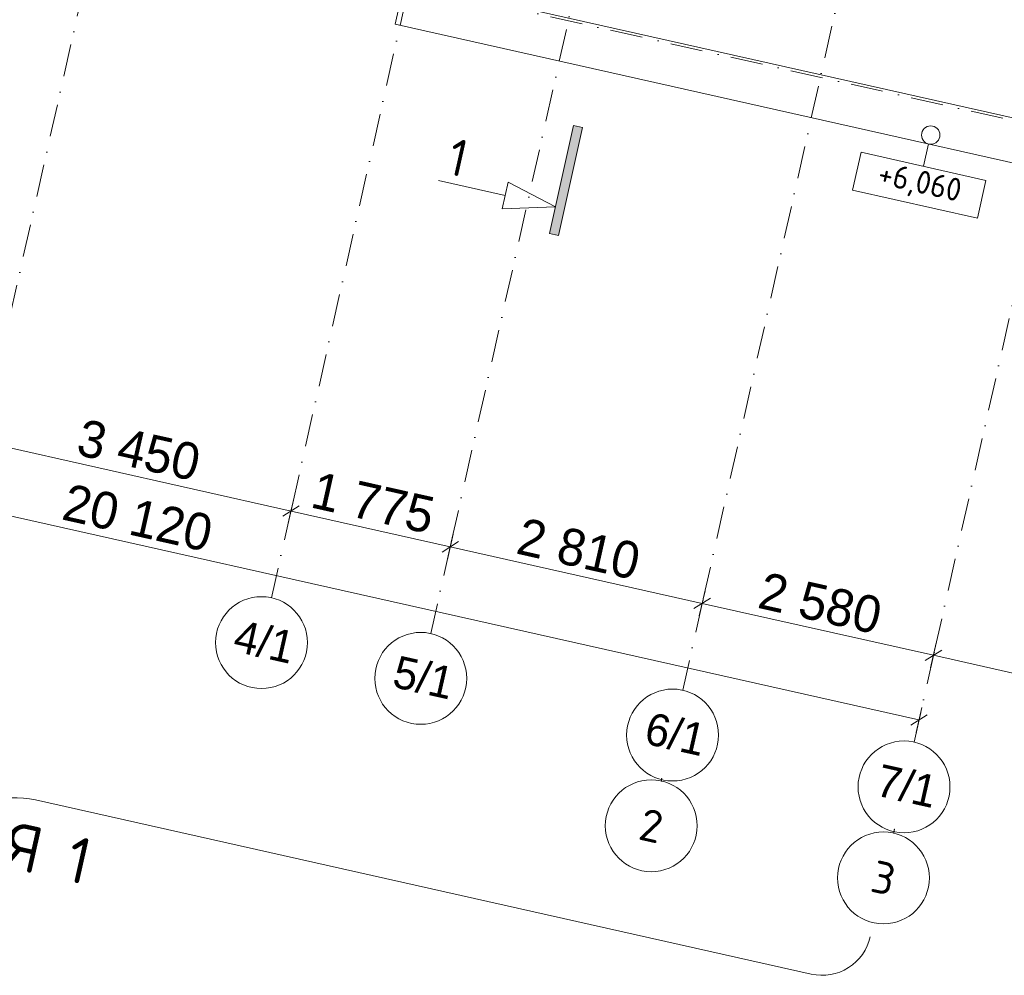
# Model space of a CAD drawing. Header units: millimetres. Extents: x -7218036 to -6930086, y 6128308 to 6355215.
# Tile 2 of 130: x -7202226 to -7191511, y 6128912 to 6139311. Entities that reach past the tile are written whole.
import ezdxf
from ezdxf.enums import TextEntityAlignment as Align

# ---------------------------------------------------------------- set-up
doc = ezdxf.new("R2010")
doc.units = ezdxf.units.MM
doc.header["$MEASUREMENT"] = 0
doc.linetypes.add('Штрихпунктирная', pattern=[670.277762, 352.777767, -176.388884, 0, -141.111112])
for name, color, linetype, lineweight in [('0_Ном._пера__1', 7, 'Continuous', 0), ('0_Ном._пера__120', 7, 'Continuous', 0), ('АР-Отметки высот.АР_Ном._пера__120', 7, 'Continuous', 0), ('АР-Отметки высот_новые.АР_Ном._пера__120', 7, 'Continuous', 0), ('АР-Чертеж-Оси габаритные.АР_Ном._пера__120', 7, 'Continuous', 0), ('АР-Чертеж-Оси_Осевые размеры.АР_Ном._пера__1', 7, 'Continuous', 0), ('АР-Чертеж-Оси_Осевые размеры.АР_Ном._пера__120', 7, 'Continuous', 0), ('Кровля_Ном._пера__120', 7, 'Continuous', 0)]:
    doc.layers.add(name, color=color, linetype=linetype, lineweight=lineweight)
for name, color, linetype in [('АР-Отметки высот_новые.АР', 7, 'Continuous'), ('АР-Чертеж-Оси габаритные.АР', 7, 'Continuous'), ('АР-Чертеж-Оси_Осевые размеры.АР', 7, 'Continuous')]:
    doc.layers.add(name, color=color, linetype=linetype)
doc.styles.add('РЎР“Р•РќР•Р\xa0Р\x98Р\xa0_РЎРўР\x98Р›Р¬_3', font='GOTHIC.TTF')
doc.styles.add('РЎР“Р•РќР•Р\xa0Р\x98Р\xa0_РЎРўР\x98Р›Р¬_4', font='GOST_Common.ttf')
doc.styles.add('РЎР“Р•РќР•Р\xa0Р\x98Р\xa0_РЎРўР\x98Р›Р¬_7', font='isocpeur.ttf')
doc.dimstyles.new('СГЕНЕРИР_СТИЛЬ__1', dxfattribs={"dimtxt": 400, "dimasz": 142.5, "dimexe": 0.18, "dimexo": 0.0625, "dimgap": 0, "dimtad": 1, "dimdec": 0, "dimzin": 0, "dimdsep": 46, "dimtxsty": 'РЎР“Р•РќР•Р\xa0Р\x98Р\xa0_РЎРўР\x98Р›Р¬_3', "dimblk": 'ARROWHEAD_6', "dimblk1": 'ARROWHEAD_6', "dimblk2": 'ARROWHEAD_6', "dimcen": 0.09, "dimse1": 1, "dimse2": 1, "dimclrd": 7, "dimclre": 7, "dimclrt": 7, "dimazin": 0, "dimtfac": 1, "dimtdec": 4, "dimtmove": 0, "dimatfit": 3, "dimfxl": 1, "dimtolj": 1, "dimtzin": 0, "dimarcsym": 0})
doc.dimstyles.new('СГЕНЕРИР_СТИЛЬ__2', dxfattribs={"dimtxt": 400, "dimasz": 142.5, "dimexe": 0.18, "dimexo": 0.0625, "dimgap": 0, "dimtad": 1, "dimdec": 0, "dimzin": 0, "dimdsep": 46, "dimtxsty": 'РЎР“Р•РќР•Р\xa0Р\x98Р\xa0_РЎРўР\x98Р›Р¬_3', "dimblk": 'ARROWHEAD_6', "dimblk1": 'ARROWHEAD_6', "dimblk2": 'ARROWHEAD_6', "dimcen": 0.09, "dimse1": 1, "dimse2": 1, "dimclrd": 7, "dimclre": 7, "dimclrt": 7, "dimazin": 0, "dimtfac": 1, "dimtdec": 4, "dimtmove": 2, "dimatfit": 3, "dimfxl": 1, "dimtolj": 1, "dimtzin": 0, "dimarcsym": 0})

# ---------------------------------------------------------------- blocks, each defined once
blk = doc.blocks.new('Стандартный Маркер Сетки[148]_1', base_point=(-7192707, 6130499))
at = {"layer": 'АР-Чертеж-Оси габаритные.АР_Ном._пера__120', "color": 7, "linetype": 'Штрихпунктирная', "lineweight": 0}
blk.add_line((-7192707, 6130499), (-7192716, 6130460), dxfattribs=at)
at = {"layer": 'АР-Чертеж-Оси габаритные.АР_Ном._пера__120', "color": 7, "linetype": 'Continuous', "lineweight": 0}
blk.add_circle((-7192826, 6129972), 500, dxfattribs=at)
at = {"layer": 'АР-Чертеж-Оси габаритные.АР_Ном._пера__120', "color": 7, "linetype": 'Штрихпунктирная', "lineweight": 0}
for p in [(-7192716, 6130460), (-7192716, 6130460), (-7192716, 6130460), (-7192707, 6130499)]:
    blk.add_point(p, dxfattribs=at)
at = {"layer": 'АР-Чертеж-Оси габаритные.АР_Ном._пера__120', "color": 7, "lineweight": 0, "style": 'РЎР“Р•РќР•Р\xa0Р\x98Р\xa0_РЎРўР\x98Р›Р¬_7'}
blk.add_attdef('AC_MarkerText_1', text='', height=350, rotation=347.3417, dxfattribs=at).set_placement((-7192787, 6130142), align=Align.TOP_CENTER)
blk = doc.blocks.new('Стандартный Маркер Сетки[149]_1', base_point=(-7195238, 6131050))
at = {"layer": 'АР-Чертеж-Оси габаритные.АР_Ном._пера__120', "color": 7, "linetype": 'Штрихпунктирная', "lineweight": 0}
blk.add_line((-7195238, 6131050), (-7195243, 6131027), dxfattribs=at)
at = {"layer": 'АР-Чертеж-Оси габаритные.АР_Ном._пера__120', "color": 7, "linetype": 'Continuous', "lineweight": 0}
blk.add_circle((-7195353, 6130539), 500, dxfattribs=at)
at = {"layer": 'АР-Чертеж-Оси габаритные.АР_Ном._пера__120', "color": 7, "linetype": 'Штрихпунктирная', "lineweight": 0}
for p in [(-7195238, 6131050), (-7195243, 6131027), (-7195243, 6131027), (-7195243, 6131027)]:
    blk.add_point(p, dxfattribs=at)
at = {"layer": 'АР-Чертеж-Оси габаритные.АР_Ном._пера__120', "color": 7, "lineweight": 0, "style": 'РЎР“Р•РќР•Р\xa0Р\x98Р\xa0_РЎРўР\x98Р›Р¬_7'}
blk.add_attdef('AC_MarkerText_1', text='', height=350, rotation=347.3417, dxfattribs=at).set_placement((-7195315, 6130710), align=Align.TOP_CENTER)
blk = doc.blocks.new('Стандартный Маркер Сетки[160]_1', base_point=(-7195238, 6131050))
at = {"layer": 'АР-Чертеж-Оси габаритные.АР_Ном._пера__120', "color": 7, "linetype": 'Штрихпунктирная', "lineweight": 0}
blk.add_line((-7195238, 6131050), (-7195243, 6131027), dxfattribs=at)
at = {"layer": 'АР-Чертеж-Оси габаритные.АР_Ном._пера__120', "color": 7, "linetype": 'Continuous', "lineweight": 0}
blk.add_circle((-7195353, 6130539), 500, dxfattribs=at)
at = {"layer": 'АР-Чертеж-Оси габаритные.АР_Ном._пера__120', "color": 7, "linetype": 'Штрихпунктирная', "lineweight": 0}
for p in [(-7195238, 6131050), (-7195243, 6131027), (-7195243, 6131027), (-7195243, 6131027)]:
    blk.add_point(p, dxfattribs=at)
at = {"layer": 'АР-Чертеж-Оси габаритные.АР_Ном._пера__120', "color": 7, "lineweight": 0, "style": 'РЎР“Р•РќР•Р\xa0Р\x98Р\xa0_РЎРўР\x98Р›Р¬_7'}
blk.add_attdef('AC_MarkerText_1', text='', height=350, rotation=347.3417, dxfattribs=at).set_placement((-7195315, 6130710), align=Align.TOP_CENTER)
blk = doc.blocks.new('Стандартный Маркер Сетки[169]_1', base_point=(-7192707, 6130499))
at = {"layer": 'АР-Чертеж-Оси габаритные.АР_Ном._пера__120', "color": 7, "linetype": 'Штрихпунктирная', "lineweight": 0}
blk.add_line((-7192707, 6130499), (-7192716, 6130460), dxfattribs=at)
at = {"layer": 'АР-Чертеж-Оси габаритные.АР_Ном._пера__120', "color": 7, "linetype": 'Continuous', "lineweight": 0}
blk.add_circle((-7192826, 6129972), 500, dxfattribs=at)
at = {"layer": 'АР-Чертеж-Оси габаритные.АР_Ном._пера__120', "color": 7, "linetype": 'Штрихпунктирная', "lineweight": 0}
for p in [(-7192716, 6130460), (-7192716, 6130460), (-7192716, 6130460), (-7192707, 6130499)]:
    blk.add_point(p, dxfattribs=at)
at = {"layer": 'АР-Чертеж-Оси габаритные.АР_Ном._пера__120', "color": 7, "lineweight": 0, "style": 'РЎР“Р•РќР•Р\xa0Р\x98Р\xa0_РЎРўР\x98Р›Р¬_7'}
blk.add_attdef('AC_MarkerText_1', text='', height=350, rotation=347.3417, dxfattribs=at).set_placement((-7192787, 6130142), align=Align.TOP_CENTER)
blk = doc.blocks.new('Стандартный Маркер Сетки[170]_1', base_point=(-7195238, 6131050))
at = {"layer": 'АР-Чертеж-Оси габаритные.АР_Ном._пера__120', "color": 7, "linetype": 'Штрихпунктирная', "lineweight": 0}
blk.add_line((-7195238, 6131050), (-7195243, 6131027), dxfattribs=at)
at = {"layer": 'АР-Чертеж-Оси габаритные.АР_Ном._пера__120', "color": 7, "linetype": 'Continuous', "lineweight": 0}
blk.add_circle((-7195353, 6130539), 500, dxfattribs=at)
at = {"layer": 'АР-Чертеж-Оси габаритные.АР_Ном._пера__120', "color": 7, "linetype": 'Штрихпунктирная', "lineweight": 0}
for p in [(-7195238, 6131050), (-7195243, 6131027), (-7195243, 6131027), (-7195243, 6131027)]:
    blk.add_point(p, dxfattribs=at)
at = {"layer": 'АР-Чертеж-Оси габаритные.АР_Ном._пера__120', "color": 7, "lineweight": 0, "style": 'РЎР“Р•РќР•Р\xa0Р\x98Р\xa0_РЎРўР\x98Р›Р¬_7'}
blk.add_attdef('AC_MarkerText_1', text='', height=350, rotation=347.3417, dxfattribs=at).set_placement((-7195315, 6130710), align=Align.TOP_CENTER)
blk = doc.blocks.new('Стандартный Маркер Сетки[175]_1', base_point=(-7195238, 6131050))
at = {"layer": 'АР-Чертеж-Оси габаритные.АР_Ном._пера__120', "color": 7, "linetype": 'Штрихпунктирная', "lineweight": 0}
blk.add_line((-7195238, 6131050), (-7195243, 6131027), dxfattribs=at)
at = {"layer": 'АР-Чертеж-Оси габаритные.АР_Ном._пера__120', "color": 7, "linetype": 'Continuous', "lineweight": 0}
blk.add_circle((-7195353, 6130539), 500, dxfattribs=at)
at = {"layer": 'АР-Чертеж-Оси габаритные.АР_Ном._пера__120', "color": 7, "linetype": 'Штрихпунктирная', "lineweight": 0}
for p in [(-7195238, 6131050), (-7195243, 6131027), (-7195243, 6131027), (-7195243, 6131027)]:
    blk.add_point(p, dxfattribs=at)
at = {"layer": 'АР-Чертеж-Оси габаритные.АР_Ном._пера__120', "color": 7, "lineweight": 0, "style": 'РЎР“Р•РќР•Р\xa0Р\x98Р\xa0_РЎРўР\x98Р›Р¬_7'}
blk.add_attdef('AC_MarkerText_1', text='', height=350, rotation=347.3417, dxfattribs=at).set_placement((-7195315, 6130710), align=Align.TOP_CENTER)
blk = doc.blocks.new('Линия_8_1', base_point=(-7196396, 6137276))
at = {"layer": '0_Ном._пера__120', "color": 7, "linetype": 'Continuous', "lineweight": 0}
for p, q in [((-7196942, 6137399), (-7197670, 6137562)), ((-7196975, 6137252), (-7196909, 6137545)), ((-7196396, 6137276), (-7196909, 6137545)), ((-7196396, 6137276), (-7196975, 6137252))]:
    blk.add_line(p, q, dxfattribs=at)
blk = doc.blocks.new('Линия_11_1', base_point=(-7192391, 6137716))
at = {"layer": 'АР-Отметки высот_новые.АР_Ном._пера__120', "color": 7, "linetype": 'Continuous', "lineweight": 0}
blk.add_line((-7192391, 6137716), (-7192335, 6137959), dxfattribs=at)
at = {"layer": 'АР-Отметки высот_новые.АР_Ном._пера__120', "color": 7, "linetype": 'Continuous', "lineweight": 15}
blk.add_circle((-7192312, 6138056), 100, dxfattribs=at)
blk = doc.blocks.new('*D1117', base_point=(-6566190, 6562678))
at = {"layer": 'АР-Чертеж-Оси_Осевые размеры.АР_Ном._пера__1', "color": 7, "linetype": 'Continuous', "lineweight": 0, "transparency": 16777216}
for p, q in [((-7192371, 6132337), (-7192192, 6132451)), ((-7192251, 6132531), (-7192313, 6132257)), ((-7187101, 6131230), (-7192282, 6132394)), ((-7187070, 6131368), (-7187132, 6131093)), ((-7187190, 6131174), (-7187011, 6131287)), ((-7186991, 6131206), (-7187101, 6131230))]:
    blk.add_line(p, q, dxfattribs=at)
at = {"layer": 'АР-Чертеж-Оси_Осевые размеры.АР_Ном._пера__1', "color": 7, "lineweight": 0, "transparency": 16777216, "insert": (-7190362, 6132045), "char_height": 400, "attachment_point": 7, "rotation": 347.3417, "style": 'РЎР“Р•РќР•Р\xa0Р\x98Р\xa0_РЎРўР\x98Р›Р¬_3'}
blk.add_mtext('\\A1;{\\pql;\\fCentury Gothic|b0|i0|c204|p0;\\W1.000000;5\xa0310}', dxfattribs=at)
blk = doc.blocks.new('ARROWHEAD_6')
at = {"color": 0, "linetype": 'Continuous', "lineweight": 0}
for p, q in [((0, 0), (-1, 0)), ((-0.5, -0.5), (0.5, 0.5))]:
    blk.add_line(p, q, dxfattribs=at)
blk = doc.blocks.new('*D1118', base_point=(-6566190, 6562678))
at = {"layer": 'АР-Чертеж-Оси_Осевые размеры.АР_Ном._пера__1', "color": 7, "linetype": 'Continuous', "lineweight": 0, "transparency": 16777216}
for p, q in [((-7194889, 6132903), (-7194709, 6133016)), ((-7192282, 6132394), (-7194799, 6132959)), ((-7192371, 6132337), (-7192192, 6132451)), ((-7192251, 6132531), (-7192313, 6132257)), ((-7187101, 6131230), (-7192282, 6132394))]:
    blk.add_line(p, q, dxfattribs=at)
at = {"layer": 'АР-Чертеж-Оси_Осевые размеры.АР_Ном._пера__1', "color": 7, "lineweight": 0, "transparency": 16777216, "insert": (-7194211, 6132909), "char_height": 400, "attachment_point": 7, "rotation": 347.3417, "style": 'РЎР“Р•РќР•Р\xa0Р\x98Р\xa0_РЎРўР\x98Р›Р¬_3'}
blk.add_mtext('\\A1;{\\pql;\\fCentury Gothic|b0|i0|c204|p0;\\W1.000000;2\xa0580}', dxfattribs=at)
blk = doc.blocks.new('*D1119', base_point=(-6566190, 6562678))
at = {"layer": 'АР-Чертеж-Оси_Осевые размеры.АР_Ном._пера__1', "color": 7, "linetype": 'Continuous', "lineweight": 0, "transparency": 16777216}
for p, q in [((-7197541, 6133575), (-7199273, 6133964)), ((-7197630, 6133518), (-7197451, 6133632)), ((-7197510, 6133712), (-7197572, 6133438)), ((-7194799, 6132959), (-7197541, 6133575)), ((-7194768, 6133097), (-7194830, 6132822)), ((-7194889, 6132903), (-7194709, 6133016)), ((-7192282, 6132394), (-7194799, 6132959))]:
    blk.add_line(p, q, dxfattribs=at)
at = {"layer": 'АР-Чертеж-Оси_Осевые размеры.АР_Ном._пера__1', "color": 7, "lineweight": 0, "transparency": 16777216, "insert": (-7196840, 6133500), "char_height": 400, "attachment_point": 7, "rotation": 347.3417, "style": 'РЎР“Р•РќР•Р\xa0Р\x98Р\xa0_РЎРўР\x98Р›Р¬_3'}
blk.add_mtext('\\A1;{\\pql;\\fCentury Gothic|b0|i0|c204|p0;\\W1.000000;2\xa0810}', dxfattribs=at)
blk = doc.blocks.new('*D1120', base_point=(-6566190, 6562678))
at = {"layer": 'АР-Чертеж-Оси_Осевые размеры.АР_Ном._пера__1', "color": 7, "linetype": 'Continuous', "lineweight": 0, "transparency": 16777216}
for p, q in [((-7199273, 6133964), (-7202639, 6134720)), ((-7199242, 6134101), (-7199303, 6133827)), ((-7199362, 6133907), (-7199183, 6134021)), ((-7197541, 6133575), (-7199273, 6133964)), ((-7197630, 6133518), (-7197451, 6133632)), ((-7197510, 6133712), (-7197572, 6133438))]:
    blk.add_line(p, q, dxfattribs=at)
at = {"layer": 'АР-Чертеж-Оси_Осевые размеры.АР_Ном._пера__1', "color": 7, "lineweight": 0, "transparency": 16777216, "insert": (-7199077, 6134002), "char_height": 400, "attachment_point": 7, "rotation": 347.3417, "style": 'РЎР“Р•РќР•Р\xa0Р\x98Р\xa0_РЎРўР\x98Р›Р¬_3'}
blk.add_mtext('\\A1;{\\pql;\\fCentury Gothic|b0|i0|c204|p0;\\W1.000000;1\xa0775}', dxfattribs=at)
blk = doc.blocks.new('*D1121', base_point=(-6566190, 6562678))
at = {"layer": 'АР-Чертеж-Оси_Осевые размеры.АР_Ном._пера__1', "color": 7, "linetype": 'Continuous', "lineweight": 0, "transparency": 16777216}
for p, q in [((-7202608, 6134857), (-7202670, 6134583)), ((-7202728, 6134663), (-7202549, 6134777)), ((-7199273, 6133964), (-7202639, 6134720)), ((-7199242, 6134101), (-7199303, 6133827)), ((-7199362, 6133907), (-7199183, 6134021))]:
    blk.add_line(p, q, dxfattribs=at)
at = {"layer": 'АР-Чертеж-Оси_Осевые размеры.АР_Ном._пера__1', "color": 7, "lineweight": 0, "transparency": 16777216, "insert": (-7201626, 6134575), "char_height": 400, "attachment_point": 7, "rotation": 347.3417, "style": 'РЎР“Р•РќР•Р\xa0Р\x98Р\xa0_РЎРўР\x98Р›Р¬_3'}
blk.add_mtext('\\A1;{\\pql;\\fCentury Gothic|b0|i0|c204|p0;\\W1.000000;3\xa0450}', dxfattribs=at)
blk = doc.blocks.new('*D1122', base_point=(-6566190, 6562678))
at = {"layer": 'АР-Чертеж-Оси_Осевые размеры.АР_Ном._пера__1', "color": 7, "linetype": 'Continuous', "lineweight": 0, "transparency": 16777216}
for p, q in [((-7204468, 6135131), (-7211913, 6136803)), ((-7204437, 6135268), (-7204499, 6134994)), ((-7204558, 6135074), (-7204379, 6135188)), ((-7202639, 6134720), (-7204468, 6135131)), ((-7202608, 6134857), (-7202670, 6134583)), ((-7202728, 6134663), (-7202549, 6134777)), ((-7199273, 6133964), (-7202639, 6134720))]:
    blk.add_line(p, q, dxfattribs=at)
at = {"layer": 'АР-Чертеж-Оси_Осевые размеры.АР_Ном._пера__1', "color": 7, "lineweight": 0, "transparency": 16777216, "insert": (-7204224, 6135158), "char_height": 400, "attachment_point": 7, "rotation": 347.3417, "style": 'РЎР“Р•РќР•Р\xa0Р\x98Р\xa0_РЎРўР\x98Р›Р¬_3'}
blk.add_mtext('\\A1;{\\pql;\\fCentury Gothic|b0|i0|c204|p0;\\W1.000000;1\xa0875}', dxfattribs=at)
blk = doc.blocks.new('*D1236', base_point=(-6566190, 6562678))
at = {"layer": 'АР-Чертеж-Оси_Осевые размеры.АР_Ном._пера__1', "color": 7, "linetype": 'Continuous', "lineweight": 0, "transparency": 16777216}
for p, q in [((-7212102, 6135962), (-7212040, 6136237)), ((-7212180, 6136124), (-7212071, 6136100)), ((-7211981, 6136156), (-7212160, 6136043)), ((-7212071, 6136100), (-7192440, 6131691)), ((-7192471, 6131553), (-7192409, 6131828)), ((-7192350, 6131747), (-7192529, 6131634))]:
    blk.add_line(p, q, dxfattribs=at)
at = {"layer": 'АР-Чертеж-Оси_Осевые размеры.АР_Ном._пера__1', "color": 7, "lineweight": 0, "transparency": 16777216, "insert": (-7201784, 6133871), "char_height": 400, "attachment_point": 7, "rotation": 347.3417, "style": 'РЎР“Р•РќР•Р\xa0Р\x98Р\xa0_РЎРўР\x98Р›Р¬_3'}
blk.add_mtext('\\A1;{\\pql;\\fCentury Gothic|b0|i0|c204|p0;\\W1.000000;20\xa0120}', dxfattribs=at)
blk = doc.blocks.new('Стандартный Маркер Сетки[298]_1', base_point=(-7177284, 6199173))
at = {"layer": 'АР-Чертеж-Оси_Осевые размеры.АР_Ном._пера__120', "color": 7, "linetype": 'Штрихпунктирная', "lineweight": 0}
for p, q in [((-7177503, 6198198), (-7192275, 6132426)), ((-7192275, 6132426), (-7192494, 6131450))]:
    blk.add_line(p, q, dxfattribs=at)
at = {"layer": 'АР-Чертеж-Оси_Осевые размеры.АР_Ном._пера__120', "color": 7, "linetype": 'Continuous', "lineweight": 0}
blk.add_circle((-7192603, 6130962), 500, dxfattribs=at)
at = {"layer": 'АР-Чертеж-Оси_Осевые размеры.АР_Ном._пера__120', "color": 7, "linetype": 'Штрихпунктирная', "lineweight": 0}
blk.add_point((-7192275, 6132426), dxfattribs=at)
blk.add_point((-7192275, 6132426), dxfattribs=at)
at = {"layer": 'АР-Чертеж-Оси_Осевые размеры.АР_Ном._пера__120', "color": 7, "lineweight": 0, "style": 'РЎР“Р•РќР•Р\xa0Р\x98Р\xa0_РЎРўР\x98Р›Р¬_3'}
blk.add_attdef('AC_MarkerText_1', text='', height=350, rotation=347.3417, dxfattribs=at).set_placement((-7192533, 6131143), align=Align.TOP_CENTER)
blk = doc.blocks.new('Стандартный Маркер Сетки[304]_1', base_point=(-7179801, 6199739))
at = {"layer": 'АР-Чертеж-Оси_Осевые размеры.АР_Ном._пера__120', "color": 7, "linetype": 'Штрихпунктирная', "lineweight": 0}
for p, q in [((-7180020, 6198763), (-7194792, 6132991)), ((-7194792, 6132991), (-7195011, 6132015))]:
    blk.add_line(p, q, dxfattribs=at)
at = {"layer": 'АР-Чертеж-Оси_Осевые размеры.АР_Ном._пера__120', "color": 7, "linetype": 'Continuous', "lineweight": 0}
blk.add_circle((-7195121, 6131527), 500, dxfattribs=at)
at = {"layer": 'АР-Чертеж-Оси_Осевые размеры.АР_Ном._пера__120', "color": 7, "linetype": 'Штрихпунктирная', "lineweight": 0}
blk.add_point((-7194792, 6132991), dxfattribs=at)
blk.add_point((-7194792, 6132991), dxfattribs=at)
at = {"layer": 'АР-Чертеж-Оси_Осевые размеры.АР_Ном._пера__120', "color": 7, "lineweight": 0, "style": 'РЎР“Р•РќР•Р\xa0Р\x98Р\xa0_РЎРўР\x98Р›Р¬_3'}
blk.add_attdef('AC_MarkerText_1', text='', height=350, rotation=347.3417, dxfattribs=at).set_placement((-7195051, 6131708), align=Align.TOP_CENTER)
blk = doc.blocks.new('Стандартный Маркер Сетки[305]_1', base_point=(-7182543, 6200354))
at = {"layer": 'АР-Чертеж-Оси_Осевые размеры.АР_Ном._пера__120', "color": 7, "linetype": 'Штрихпунктирная', "lineweight": 0}
for p, q in [((-7182762, 6199379), (-7197534, 6133607)), ((-7197534, 6133607), (-7197753, 6132631))]:
    blk.add_line(p, q, dxfattribs=at)
at = {"layer": 'АР-Чертеж-Оси_Осевые размеры.АР_Ном._пера__120', "color": 7, "linetype": 'Continuous', "lineweight": 0}
blk.add_circle((-7197862, 6132143), 500, dxfattribs=at)
at = {"layer": 'АР-Чертеж-Оси_Осевые размеры.АР_Ном._пера__120', "color": 7, "linetype": 'Штрихпунктирная', "lineweight": 0}
blk.add_point((-7197534, 6133607), dxfattribs=at)
blk.add_point((-7197534, 6133607), dxfattribs=at)
at = {"layer": 'АР-Чертеж-Оси_Осевые размеры.АР_Ном._пера__120', "color": 7, "lineweight": 0, "style": 'РЎР“Р•РќР•Р\xa0Р\x98Р\xa0_РЎРўР\x98Р›Р¬_3'}
blk.add_attdef('AC_MarkerText_1', text='', height=350, rotation=347.3417, dxfattribs=at).set_placement((-7197792, 6132324), align=Align.TOP_CENTER)
blk = doc.blocks.new('Стандартный Маркер Сетки[306]_1', base_point=(-7184274, 6200743))
at = {"layer": 'АР-Чертеж-Оси_Осевые размеры.АР_Ном._пера__120', "color": 7, "linetype": 'Штрихпунктирная', "lineweight": 0}
for p, q in [((-7184494, 6199768), (-7199266, 6133996)), ((-7199266, 6133996), (-7199485, 6133020))]:
    blk.add_line(p, q, dxfattribs=at)
at = {"layer": 'АР-Чертеж-Оси_Осевые размеры.АР_Ном._пера__120', "color": 7, "linetype": 'Continuous', "lineweight": 0}
blk.add_circle((-7199594, 6132532), 500, dxfattribs=at)
at = {"layer": 'АР-Чертеж-Оси_Осевые размеры.АР_Ном._пера__120', "color": 7, "linetype": 'Штрихпунктирная', "lineweight": 0}
blk.add_point((-7199266, 6133996), dxfattribs=at)
blk.add_point((-7199266, 6133996), dxfattribs=at)
at = {"layer": 'АР-Чертеж-Оси_Осевые размеры.АР_Ном._пера__120', "color": 7, "lineweight": 0, "style": 'РЎР“Р•РќР•Р\xa0Р\x98Р\xa0_РЎРўР\x98Р›Р¬_3'}
blk.add_attdef('AC_MarkerText_1', text='', height=350, rotation=347.3417, dxfattribs=at).set_placement((-7199524, 6132713), align=Align.TOP_CENTER)
blk = doc.blocks.new('Стандартный Маркер Сетки[307]_1', base_point=(-7187641, 6201499))
at = {"layer": 'АР-Чертеж-Оси_Осевые размеры.АР_Ном._пера__120', "color": 7, "linetype": 'Штрихпунктирная', "lineweight": 0}
blk.add_line((-7187860, 6200524), (-7202632, 6134752), dxfattribs=at)
at = {"layer": 'АР-Чертеж-Оси_Осевые размеры.АР_Ном._пера__120', "color": 7, "lineweight": 0, "style": 'РЎР“Р•РќР•Р\xa0Р\x98Р\xa0_РЎРўР\x98Р›Р¬_3'}
blk.add_attdef('AC_MarkerText_1', text='', height=350, rotation=347.3417, dxfattribs=at).set_placement((-7202890, 6133469), align=Align.TOP_CENTER)

msp = doc.modelspace()

# ---------------------------------------------------------------- hatches: boundary and pattern name
at = {"layer": '0_Ном._пера__120', "linetype": 'Continuous', "lineweight": 0}
msp.add_hatch(color=7, dxfattribs=at).paths.add_polyline_path([(-7196461.7, 6136983.2), (-7196197.7, 6138158.8), (-7196100.2, 6138136.8), (-7196364.2, 6136961.3)])

# ---------------------------------------------------------------- linework, layer by layer
at = {"layer": '0_Ном._пера__1', "color": 7, "linetype": 'Continuous', "lineweight": 0, "flags": 128}
msp.add_lwpolyline([(-7196461.7, 6136983.2), (-7196197.7, 6138158.8), (-7196100.2, 6138136.8), (-7196364.2, 6136961.3)], close=True, dxfattribs=at)
at = {"layer": '0_Ном._пера__120', "color": 7, "linetype": 'Continuous', "lineweight": 0}
msp.add_lwpolyline([(-7202724.4, 6130745.6), (-7202578.5, 6130794.2, -0.1365629), (-7202054.1, 6130820.7), (-7193612.4, 6128924.8, 0.4142136), (-7192969.5, 6129331.8)], format="xyb", dxfattribs=at)
at = {"layer": 'АР-Отметки высот.АР_Ном._пера__120', "color": 7, "linetype": 'Continuous', "lineweight": 0, "flags": 128}
msp.add_lwpolyline([(-7193070.7, 6137868.5), (-7191711.5, 6137563.2), (-7191804.3, 6137150), (-7193163.5, 6137455.2)], close=True, dxfattribs=at)
at = {"layer": 'АР-Чертеж-Оси_Осевые размеры.АР_Ном._пера__120', "color": 7, "linetype": 'Штрихпунктирная', "lineweight": 0}
msp.add_line((-7216072.2, 6143751.1), (-7185815, 6136955.5), dxfattribs=at)
at = {"layer": 'Кровля_Ном._пера__120', "color": 7, "linetype": 'Continuous', "lineweight": 0, "flags": 128}
for points in [[(-7203370.3, 6159687.4), (-7204309.1, 6155508.9), (-7201186.7, 6154808), (-7202238.5, 6150124.8), (-7199130.8, 6149426.8), (-7200183.7, 6144743.8), (-7197065.2, 6144043.4), (-7198139.2, 6139262.5), (-7186157.5, 6136571.5)], [(-7196577.6, 6143933.8), (-7197546.1, 6139621.3), (-7186052.3, 6137039.8)]]:
    msp.add_lwpolyline(points, dxfattribs=at)
at = {"layer": 'Кровля_Ном._пера__120', "color": 7, "linetype": 'Continuous', "lineweight": 0}
msp.add_lwpolyline([(-7203370.3, 6159687.4), (-7204309.1, 6155508.9), (-7201186.7, 6154808), (-7202238.5, 6150124.8), (-7199130.8, 6149426.8), (-7200183.7, 6144743.8), (-7197065.2, 6144043.3), (-7198139.2, 6139262.5), (-7186157.5, 6136571.2)], dxfattribs=at)

# ---------------------------------------------------------------- block references
at = {"color": 7, "linetype": 'Continuous', "lineweight": 0}
msp.add_blockref('Линия_8_1', (-7196396, 6137275.9), dxfattribs=at)
at = {"layer": 'АР-Отметки высот_новые.АР', "color": 7, "linetype": 'Continuous', "lineweight": 0}
msp.add_blockref('Линия_11_1', (-7192391.1, 6137715.8), dxfattribs=at)
at = {"layer": 'АР-Чертеж-Оси габаритные.АР', "color": 8, "linetype": 'Continuous', "lineweight": 15}
for name, p, values in [('Стандартный Маркер Сетки[149]_1', (-7195238.1, 6131050.2), {'AC_MarkerText_1': '2'}), ('Стандартный Маркер Сетки[160]_1', (-7195238.1, 6131050.2), {'AC_MarkerText_1': '2'}), ('Стандартный Маркер Сетки[170]_1', (-7195238.1, 6131050.2), {'AC_MarkerText_1': '2'}), ('Стандартный Маркер Сетки[175]_1', (-7195238.1, 6131050.2), {'AC_MarkerText_1': '2'}), ('Стандартный Маркер Сетки[148]_1', (-7192707.5, 6130498.7), {'AC_MarkerText_1': '3'}), ('Стандартный Маркер Сетки[169]_1', (-7192707.5, 6130498.7), {'AC_MarkerText_1': '3'})]:
    msp.add_blockref(name, p, dxfattribs=at).add_auto_attribs(values)
at = {"layer": 'АР-Чертеж-Оси_Осевые размеры.АР', "color": 8, "linetype": 'Continuous', "lineweight": 15}
msp.add_blockref('Стандартный Маркер Сетки[307]_1', (-7187640.5, 6201499.3), dxfattribs=at)
for name, p, values in [('Стандартный Маркер Сетки[306]_1', (-7184274.4, 6200743.3), {'AC_MarkerText_1': '4/1'}), ('Стандартный Маркер Сетки[305]_1', (-7182542.5, 6200354.4), {'AC_MarkerText_1': '5/1'}), ('Стандартный Маркер Сетки[304]_1', (-7179800.8, 6199738.6), {'AC_MarkerText_1': '6/1'}), ('Стандартный Маркер Сетки[298]_1', (-7177283.5, 6199173.2), {'AC_MarkerText_1': '7/1'})]:
    msp.add_blockref(name, p, dxfattribs=at).add_auto_attribs(values)

# ---------------------------------------------------------------- texts
at = {"layer": '0_Ном._пера__1', "color": 7, "linetype": 'Continuous', "lineweight": 0, "insert": (-7202922.2, 6130071.1), "char_height": 500, "attachment_point": 8, "rotation": 347.34172, "style": 'РЎР“Р•РќР•Р\xa0Р\x98Р\xa0_РЎРўР\x98Р›Р¬_4'}
msp.add_mtext('\\A1;{\\pqc;\\fGOST Common|b0|i0|c204|p0;\\W1.000000;СЕКЦИЯ \\fGOST Common|b0|i0|c204|p0;\\W1.000000;1}', dxfattribs=at)
at = {"layer": '0_Ном._пера__120', "color": 7, "linetype": 'Continuous', "lineweight": 0, "insert": (-7197454.1, 6137810.9), "char_height": 400, "attachment_point": 5, "rotation": 347.34172, "style": 'РЎР“Р•РќР•Р\xa0Р\x98Р\xa0_РЎРўР\x98Р›Р¬_4'}
msp.add_mtext('\\A1;{\\pqc;\\fGOST Common|b0|i0|c204|p0;\\W1.000000;1}', dxfattribs=at)
at = {"layer": 'АР-Отметки высот.АР_Ном._пера__120', "color": 7, "linetype": 'Continuous', "lineweight": 0, "insert": (-7192434.7, 6137521.7), "char_height": 250, "attachment_point": 5, "rotation": 347.34172, "style": 'РЎР“Р•РќР•Р\xa0Р\x98Р\xa0_РЎРўР\x98Р›Р¬_4'}
msp.add_mtext('\\A1;{\\pqc;\\fGOST Common|b0|i0|c204|p0;\\W1.000000;+\\fGOST Common|b0|i0|c204|p0;\\W1.000000;6,060}', dxfattribs=at)

# ---------------------------------------------------------------- dimensions: what is measured, and where the dimension line sits
at = {"layer": 'АР-Чертеж-Оси_Осевые размеры.АР', "color": 7, "linetype": 'Continuous', "lineweight": 0}
for base, p1, p2, angle, dimstyle, picture, middle in [((-7204468.3, 6135131), (-7202960.4, 6133288.1), (-7204789.9, 6133699), 167.34172, 'СГЕНЕРИР_СТИЛЬ__1', '*D1122', (-7203510.5, 6135202.8)), ((-7192439.8, 6131690.7), (-7212201.5, 6135517.3), (-7192603.4, 6130962), 347.34172, 'СГЕНЕРИР_СТИЛЬ__2', '*D1236', (-7200922.1, 6133882.7)), ((-7202638.8, 6134720.1), (-7199594.3, 6132532.1), (-7202960.4, 6133288.1), 167.34172, 'СГЕНЕРИР_СТИЛЬ__1', '*D1121', (-7200912.7, 6134619.4)), ((-7199272.6, 6133964.1), (-7197862.4, 6132143.1), (-7199594.3, 6132532.1), 167.34172, 'СГЕНЕРИР_СТИЛЬ__1', '*D1120', (-7198363.7, 6134046.9)), ((-7197540.8, 6133575.1), (-7195120.7, 6131527.4), (-7197862.4, 6132143.1), 167.34172, 'СГЕНЕРИР_СТИЛЬ__1', '*D1119', (-7196126.9, 6133544.5)), ((-7194799.1, 6132959.3), (-7192603.4, 6130962), (-7195120.7, 6131527.4), 167.34172, 'СГЕНЕРИР_СТИЛЬ__1', '*D1118', (-7193497.4, 6132953.9)), ((-7192281.8, 6132394), (-7187065.9, 6131386.1), (-7192603.4, 6130962), 167.34172, 'СГЕНЕРИР_СТИЛЬ__1', '*D1117', (-7189648.3, 6132089.5))]:
    dim = msp.add_linear_dim(base=base, p1=p1, p2=p2, angle=angle, dimstyle=dimstyle, dxfattribs=at)
    dim.commit()
    dim.dimension.update_dxf_attribs({"geometry": picture, "text_midpoint": middle, "dimtype": 160, "text_rotation": 347.34172})

doc.saveas('drawing.dxf')
